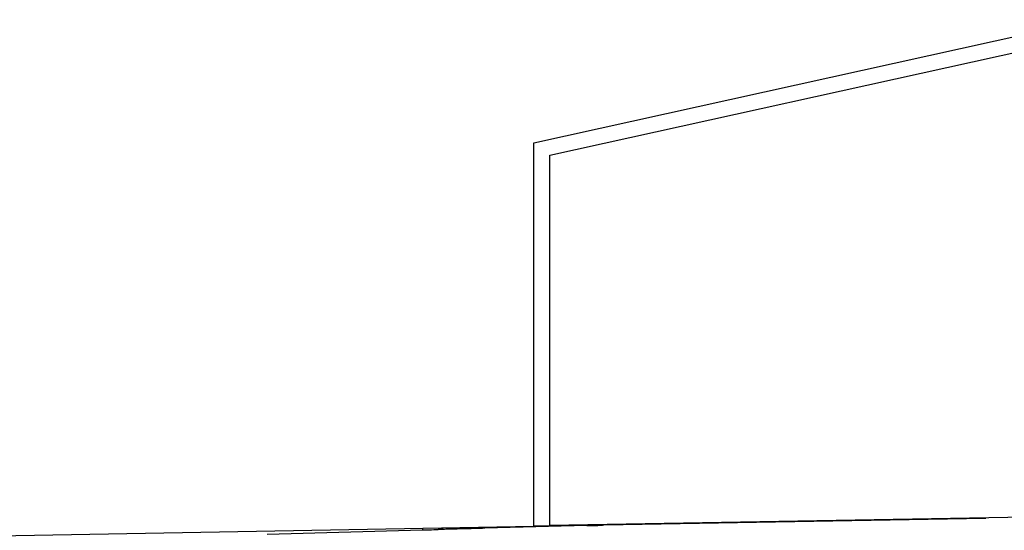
# Model space of a CAD drawing. Header units: millimetres. Extents: x -0.44 to 1.31, y -0.87 to 1.29.
# Tile 22 of 182: x -0.2874 to -0.2258, y -0.1322 to -0.1003. Entities that reach past the tile are written whole.
import ezdxf

# ---------------------------------------------------------------- set-up
doc = ezdxf.new("R2010")
doc.units = ezdxf.units.MM

msp = doc.modelspace()

# ---------------------------------------------------------------- linework, layer by layer
at = {"color": 7, "linetype": 'Continuous', "lineweight": 25}
for p, q in [((-0.255214, -0.108003), (-0.220417, -0.100293)), ((-0.254209, -0.108765), (-0.21942, -0.101097)), ((-0.255214, -0.131988), (-0.255214, -0.108003)), ((-0.206028, -0.131099), (-0.254214, -0.131931)), ((-0.226935, -0.131494), (-0.253214, -0.131953)), ((-0.226935, -0.131494), (-0.226926, -0.13146)), ((-0.293214, -0.132651), (-0.255214, -0.131988)), ((-0.271914, -0.132469), (-0.262175, -0.132214)), ((-0.26102, -0.132149), (-0.26092, -0.132088)), ((-0.251893, -0.131944), (-0.258279, -0.132112)), ((-0.253214, -0.131953), (-0.255214, -0.131988)), ((-0.253214, -0.131953), (-0.253214, -0.131914)), ((-0.250847, -0.131912), (-0.250919, -0.131919))]:
    msp.add_line(p, q, dxfattribs=at)
at = {"color": 7, "linetype": 'Continuous', "lineweight": 25, "flags": 128}
msp.add_lwpolyline([(-0.261201, -0.132188), (-0.261105, -0.132176), (-0.261018, -0.132148)], dxfattribs=at)
at = {"color": 250, "linetype": 'Continuous', "lineweight": 25, "flags": 128}
msp.add_lwpolyline([(-0.251893, -0.131944), (-0.251891, -0.131935), (-0.25189, -0.13193)], dxfattribs=at)
at = {"color": 250, "linetype": 'Continuous', "lineweight": 25}
msp.add_arc((-0.262809, -0.132129), 0.00064, 352.42853, 1.79343, dxfattribs=at)
at = {"color": 7, "linetype": 'Continuous', "lineweight": 25}
msp.add_open_spline([(-0.254214, -0.131931), (-0.254212, -0.124209), (-0.254211, -0.116487), (-0.254209, -0.108765)], degree=3, dxfattribs=at)
for points, knots in [([(-0.262175, -0.132214), (-0.261917, -0.132207), (-0.261664, -0.1322), (-0.261305, -0.132191), (-0.261201, -0.132188), (-0.261201, -0.132188)], [0, 0, 0, 0, 0.5, 0.5, 1, 1, 1, 1]), ([(-0.258279, -0.132112), (-0.258467, -0.132117), (-0.258743, -0.132124), (-0.259056, -0.132132), (-0.259209, -0.132136), (-0.259275, -0.132138), (-0.259318, -0.132139), (-0.259338, -0.132139), (-0.259736, -0.13215), (-0.260066, -0.132158), (-0.260491, -0.13217), (-0.260679, -0.132174), (-0.260852, -0.132179), (-0.260928, -0.132181), (-0.260958, -0.132182), (-0.260978, -0.132182), (-0.260988, -0.132183), (-0.261133, -0.132186), (-0.261201, -0.132188), (-0.261201, -0.132188)], [0, 0, 0, 0, 0.125, 0.1875, 0.21875, 0.234375, 0.234375, 0.25, 0.25, 0.5, 0.5, 0.625, 0.6875, 0.71875, 0.734375, 0.734375, 0.75, 0.75, 1, 1, 1, 1]), ([(-0.251893, -0.131944), (-0.251636, -0.131938), (-0.251383, -0.131931), (-0.251023, -0.131922), (-0.250919, -0.131919), (-0.250919, -0.131919)], [0, 0, 0, 0, 0.5, 0.5, 1, 1, 1, 1])]:
    msp.add_open_spline(points, degree=3, knots=knots, dxfattribs=at)

doc.saveas('drawing.dxf')
